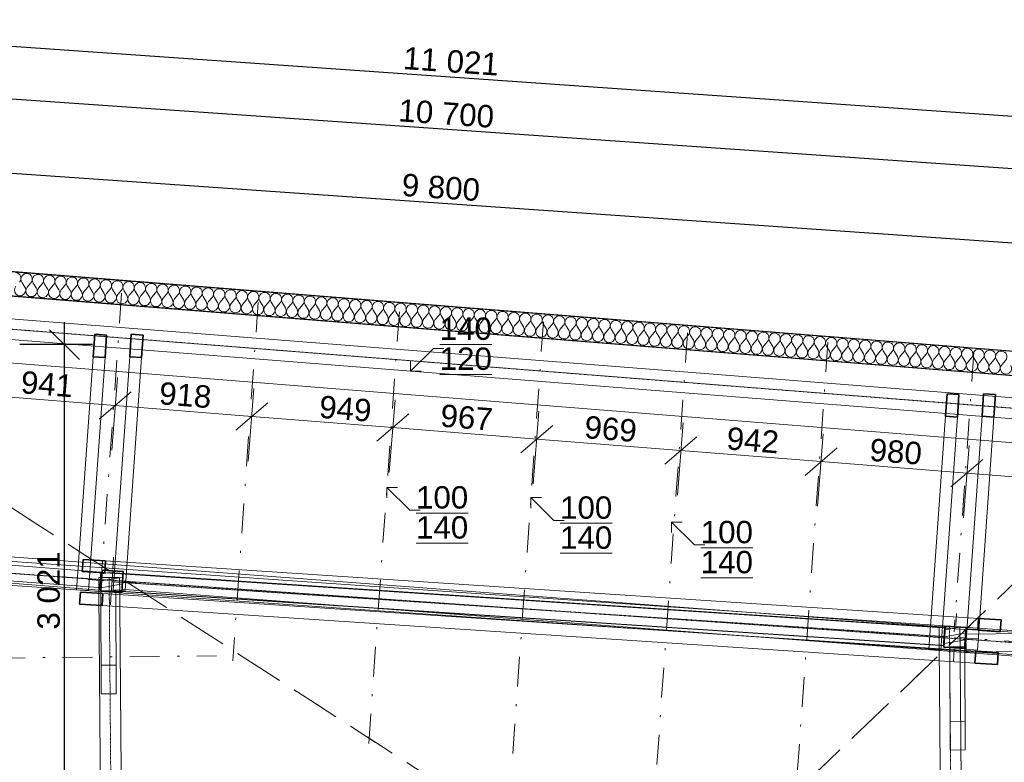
# Model space of a CAD drawing. Header units: millimetres. Extents: x -23738 to 4435, y -2716 to 20653.
# Tile 157 of 160: x -8417 to -1818, y 15491 to 20466. Entities that reach past the tile are written whole.
import ezdxf

# ---------------------------------------------------------------- set-up
doc = ezdxf.new("R2010")
doc.units = ezdxf.units.MM
doc.header["$MEASUREMENT"] = 0
for name, pattern in [('Wipeout_Contour', [1000, 0, -1000]), ('Čerchovaná', [450, 200, -117.5, 15, -117.5]), ('Čerchovaná M', [4.5, 2.5, -0.85, 0.3, -0.85]), ('Čerchovaná S', [3.5, 1.5, -0.85, 0.3, -0.85])]:
    doc.linetypes.add(name, pattern=pattern)
for name, color, linetype in [('9._POHLED ZÁPADNÍ_2_2D prvky - obecné', 7, 'Continuous'), ('9._POHLED ZÁPADNÍ_2_Anotace - SP', 7, 'Continuous'), ('9._POHLED ZÁPADNÍ_2_Konstrukce - krov', 7, 'Continuous'), ('9._POHLED ZÁPADNÍ_2_Konstrukce - nosné', 7, 'Continuous'), ('9._POHLED ZÁPADNÍ_2_Kóty - SP', 7, 'Continuous'), ('9._POHLED ZÁPADNÍ_2_Nové_Konstrukce - nosné', 7, 'Continuous'), ('9._POHLED ZÁPADNÍ_2_Nové_Kóty - SP', 7, 'Continuous'), ('9._POHLED ZÁPADNÍ_2_Nové_Výplně - Povrchové', 7, 'Continuous'), ('9._POHLED ZÁPADNÍ_2_Nové_Výplně – Řezové', 7, 'Continuous'), ('9._POHLED ZÁPADNÍ_2_Popis', 7, 'Continuous'), ('9._POHLED ZÁPADNÍ_2_Výplně - Povrchové', 7, 'Continuous'), ('9._POHLED ZÁPADNÍ_2_Výplně – Řezové', 7, 'Continuous'), ('9._POHLED ZÁPADNÍ_2_VÝTAH VAR 1', 7, 'Continuous')]:
    doc.layers.add(name, color=color, linetype=linetype)
doc.styles.add('GENEROVANÝ_STYL_1', font='txt')
doc.styles.add('GENEROVANÝ_STYL_2', font='arial.ttf')
pattern_1 = [(10, (0, -9e-13), (-7.81417, 44.31635), [])]

# ---------------------------------------------------------------- blocks, each defined once
blk = doc.blocks.new('*X16', base_point=(-24533.1, -6254.2))
at = {"layer": '9._POHLED ZÁPADNÍ_2_Nové_Výplně – Řezové', "color": 21, "linetype": 'Continuous', "lineweight": 20, "true_color": 0xffaaaa}
for p, q in [((-8382.6, 18675.4), (-8402.9, 18707.6)), ((-8367.4, 18674.2), (-8342.2, 18702.7)), ((-8306.6, 18669.3), (-8327, 18701.5)), ((-8291.4, 18668.1), (-8266.2, 18696.7)), ((-8230.7, 18663.3), (-8251, 18695.5)), ((-8215.5, 18662.1), (-8190.3, 18690.6)), ((-8154.7, 18657.2), (-8175.1, 18689.4)), ((-8139.5, 18656), (-8114.3, 18684.6)), ((-8078.8, 18651.2), (-8099.1, 18683.4)), ((-8063.6, 18650), (-8038.4, 18678.6)), ((-8002.8, 18645.2), (-8023.2, 18677.4)), ((-7987.6, 18644), (-7962.4, 18672.5)), ((-7926.8, 18639.1), (-7947.2, 18671.3)), ((-7911.7, 18637.9), (-7886.5, 18666.5)), ((-7850.9, 18633.1), (-7871.3, 18665.3)), ((-7835.7, 18631.9), (-7810.5, 18660.5)), ((-7774.9, 18627.1), (-7795.3, 18659.2)), ((-7759.8, 18625.8), (-7734.6, 18654.4)), ((-7699, 18621), (-7719.4, 18653.2)), ((-7683.8, 18619.8), (-7658.6, 18648.4)), ((-7623, 18615), (-7643.4, 18647.2)), ((-7607.9, 18613.8), (-7582.7, 18642.3)), ((-7547.1, 18608.9), (-7567.5, 18641.1)), ((-7531.9, 18607.7), (-7506.7, 18636.3)), ((-7471.1, 18602.9), (-7491.5, 18635.1)), ((-7456, 18601.7), (-7430.8, 18630.3)), ((-7395.2, 18596.9), (-7415.6, 18629.1)), ((-7380, 18595.7), (-7354.8, 18624.2)), ((-7319.2, 18590.8), (-7339.6, 18623)), ((-7304.1, 18589.6), (-7278.9, 18618.2)), ((-7243.3, 18584.8), (-7263.7, 18617)), ((-7228.1, 18583.6), (-7202.9, 18612.1)), ((-7167.3, 18578.8), (-7187.7, 18610.9)), ((-7152.2, 18577.5), (-7126.9, 18606.1)), ((-7091.4, 18572.7), (-7111.8, 18604.9)), ((-7076.2, 18571.5), (-7051, 18600.1)), ((-7015.4, 18566.7), (-7035.8, 18598.9)), ((-7000.2, 18565.5), (-6975, 18594)), ((-6939.5, 18560.6), (-6959.9, 18592.8)), ((-6924.3, 18559.4), (-6899.1, 18588)), ((-6863.5, 18554.6), (-6883.9, 18586.8)), ((-6848.3, 18553.4), (-6823.1, 18582)), ((-6787.6, 18548.6), (-6808, 18580.8)), ((-6772.4, 18547.4), (-6747.2, 18575.9)), ((-6711.6, 18542.5), (-6732, 18574.7)), ((-6696.4, 18541.3), (-6671.2, 18569.9)), ((-6635.7, 18536.5), (-6656.1, 18568.7)), ((-6620.5, 18535.3), (-6595.3, 18563.8)), ((-6559.7, 18530.4), (-6580.1, 18562.6)), ((-6544.5, 18529.2), (-6519.3, 18557.8)), ((-6483.8, 18524.4), (-6504.2, 18556.6)), ((-6468.6, 18523.2), (-6443.4, 18551.8)), ((-6407.8, 18518.4), (-6428.2, 18550.6)), ((-6392.6, 18517.2), (-6367.4, 18545.7)), ((-6331.9, 18512.3), (-6352.3, 18544.5)), ((-6316.7, 18511.1), (-6291.5, 18539.7)), ((-6255.9, 18506.3), (-6276.3, 18538.5)), ((-6240.7, 18505.1), (-6215.5, 18533.7)), ((-6180, 18500.3), (-6200.3, 18532.4)), ((-6164.8, 18499), (-6139.6, 18527.6)), ((-6104, 18494.2), (-6124.4, 18526.4)), ((-6088.8, 18493), (-6063.6, 18521.6)), ((-6028.1, 18488.2), (-6048.4, 18520.4)), ((-6012.9, 18487), (-5987.7, 18515.5)), ((-5952.1, 18482.1), (-5972.5, 18514.3)), ((-5936.9, 18480.9), (-5911.7, 18509.5)), ((-5876.2, 18476.1), (-5896.5, 18508.3)), ((-5861, 18474.9), (-5835.8, 18503.5)), ((-5800.2, 18470.1), (-5820.6, 18502.3)), ((-5785, 18468.9), (-5759.8, 18497.4)), ((-5724.3, 18464), (-5744.6, 18496.2)), ((-5709.1, 18462.8), (-5683.9, 18491.4)), ((-5648.3, 18458), (-5668.7, 18490.2)), ((-5633.1, 18456.8), (-5607.9, 18485.4)), ((-5572.4, 18452), (-5592.7, 18484.1)), ((-5557.2, 18450.7), (-5532, 18479.3)), ((-5496.4, 18445.9), (-5516.8, 18478.1)), ((-5481.2, 18444.7), (-5456, 18473.3)), ((-5420.5, 18439.9), (-5440.8, 18472.1)), ((-5405.3, 18438.7), (-5380.1, 18467.2)), ((-5344.5, 18433.8), (-5364.9, 18466)), ((-5329.3, 18432.6), (-5304.1, 18461.2)), ((-5268.6, 18427.8), (-5288.9, 18460)), ((-5253.4, 18426.6), (-5228.2, 18455.2)), ((-5192.6, 18421.8), (-5213, 18454)), ((-5177.4, 18420.6), (-5152.2, 18449.1)), ((-5116.7, 18415.7), (-5137, 18447.9)), ((-5101.5, 18414.5), (-5076.3, 18443.1)), ((-5040.7, 18409.7), (-5061.1, 18441.9)), ((-5025.5, 18408.5), (-5000.3, 18437)), ((-4964.8, 18403.6), (-4985.1, 18435.8)), ((-4949.6, 18402.4), (-4924.4, 18431)), ((-4888.8, 18397.6), (-4909.2, 18429.8)), ((-4873.6, 18396.4), (-4848.4, 18425)), ((-4812.9, 18391.6), (-4833.2, 18423.8)), ((-4797.7, 18390.4), (-4772.5, 18418.9)), ((-4736.9, 18385.5), (-4757.3, 18417.7)), ((-4721.7, 18384.3), (-4696.5, 18412.9)), ((-4661, 18379.5), (-4681.3, 18411.7)), ((-4645.8, 18378.3), (-4620.6, 18406.9)), ((-4585, 18373.5), (-4605.4, 18405.7)), ((-4569.8, 18372.3), (-4544.6, 18400.8)), ((-4509.1, 18367.4), (-4529.4, 18399.6)), ((-4493.9, 18366.2), (-4468.7, 18394.8)), ((-4433.1, 18361.4), (-4453.5, 18393.6)), ((-4417.9, 18360.2), (-4392.7, 18388.7)), ((-4357.2, 18355.3), (-4377.5, 18387.5)), ((-4342, 18354.1), (-4316.8, 18382.7)), ((-4281.2, 18349.3), (-4301.6, 18381.5)), ((-4266, 18348.1), (-4240.8, 18376.7)), ((-4205.3, 18343.3), (-4225.6, 18375.5)), ((-4190.1, 18342.1), (-4164.9, 18370.6)), ((-4129.3, 18337.2), (-4149.7, 18369.4)), ((-4114.1, 18336), (-4088.9, 18364.6)), ((-4053.4, 18331.2), (-4073.7, 18363.4)), ((-4038.2, 18330), (-4013, 18358.6)), ((-3977.4, 18325.2), (-3997.8, 18357.3)), ((-3962.2, 18323.9), (-3937, 18352.5)), ((-3901.5, 18319.1), (-3921.8, 18351.3)), ((-3886.3, 18317.9), (-3861.1, 18346.5)), ((-3825.5, 18313.1), (-3845.9, 18345.3)), ((-3810.3, 18311.9), (-3785.1, 18340.4)), ((-3749.6, 18307), (-3769.9, 18339.2)), ((-3734.4, 18305.8), (-3709.2, 18334.4)), ((-3673.6, 18301), (-3694, 18333.2)), ((-3658.4, 18299.8), (-3633.2, 18328.4)), ((-3597.7, 18295), (-3618, 18327.2)), ((-3582.5, 18293.8), (-3557.3, 18322.3)), ((-3521.7, 18288.9), (-3542.1, 18321.1)), ((-3506.5, 18287.7), (-3481.3, 18316.3)), ((-3445.7, 18282.9), (-3466.1, 18315.1)), ((-3430.6, 18281.7), (-3405.4, 18310.2)), ((-3369.8, 18276.9), (-3390.2, 18309)), ((-3354.6, 18275.6), (-3329.4, 18304.2)), ((-3293.8, 18270.8), (-3314.2, 18303)), ((-3278.7, 18269.6), (-3253.5, 18298.2)), ((-3217.9, 18264.8), (-3238.3, 18297)), ((-3202.7, 18263.6), (-3177.5, 18292.1)), ((-3141.9, 18258.7), (-3162.3, 18290.9)), ((-3126.8, 18257.5), (-3101.6, 18286.1)), ((-3066, 18252.7), (-3086.4, 18284.9)), ((-3050.8, 18251.5), (-3025.6, 18280.1)), ((-2990, 18246.7), (-3010.4, 18278.9)), ((-2974.9, 18245.5), (-2949.7, 18274)), ((-2914.1, 18240.6), (-2934.5, 18272.8)), ((-2898.9, 18239.4), (-2873.7, 18268)), ((-2838.1, 18234.6), (-2858.5, 18266.8)), ((-2823, 18233.4), (-2797.8, 18261.9)), ((-2762.2, 18228.5), (-2782.6, 18260.7)), ((-2747, 18227.3), (-2721.8, 18255.9)), ((-2686.2, 18222.5), (-2706.6, 18254.7)), ((-2671.1, 18221.3), (-2645.8, 18249.9)), ((-2610.3, 18216.5), (-2630.7, 18248.7)), ((-2595.1, 18215.3), (-2569.9, 18243.8)), ((-2534.3, 18210.4), (-2554.7, 18242.6)), ((-2519.1, 18209.2), (-2493.9, 18237.8)), ((-2458.4, 18204.4), (-2478.8, 18236.6)), ((-2443.2, 18203.2), (-2418, 18231.8)), ((-2382.4, 18198.4), (-2402.8, 18230.5)), ((-2367.2, 18197.1), (-2342, 18225.7)), ((-2306.5, 18192.3), (-2326.9, 18224.5)), ((-2291.3, 18191.1), (-2266.1, 18219.7)), ((-2230.5, 18186.3), (-2250.9, 18218.5)), ((-2215.3, 18185.1), (-2190.1, 18213.6)), ((-2154.6, 18180.2), (-2175, 18212.4)), ((-2139.4, 18179), (-2114.2, 18207.6)), ((-2078.6, 18174.2), (-2099, 18206.4)), ((-2063.4, 18173), (-2038.2, 18201.6)), ((-2002.7, 18168.2), (-2023.1, 18200.4)), ((-1987.5, 18167), (-1962.3, 18195.5)), ((-1926.7, 18162.1), (-1947.1, 18194.3)), ((-1911.5, 18160.9), (-1886.3, 18189.5)), ((-1850.8, 18156.1), (-1871.2, 18188.3)), ((-1835.6, 18154.9), (-1810.4, 18183.5))]:
    blk.add_line(p, q, dxfattribs=at)
for centre, start, end in [((-8446.7, 18734), 318.58471, 85.45461), ((-8370.7, 18727.9), 85.45461, 212.32451), ((-8370.7, 18727.9), 318.58471, 85.45461), ((-8294.8, 18721.9), 85.45461, 212.32451), ((-8294.8, 18721.9), 318.58471, 85.45461), ((-8218.8, 18715.8), 85.45461, 212.32451), ((-8218.8, 18715.8), 318.58471, 85.45461), ((-8142.9, 18709.8), 85.45461, 212.32451), ((-8142.9, 18709.8), 318.58471, 85.45461), ((-8066.9, 18703.8), 85.45461, 212.32451), ((-8066.9, 18703.8), 318.58471, 85.45461), ((-8414.7, 18655), 138.58471, 32.32451), ((-7991, 18697.7), 85.45461, 212.32451), ((-7991, 18697.7), 318.58471, 85.45461), ((-7915, 18691.7), 85.45461, 212.32451), ((-7915, 18691.7), 318.58471, 85.45461), ((-7839.1, 18685.7), 85.45461, 212.32451), ((-7839.1, 18685.7), 318.58471, 85.45461), ((-7763.1, 18679.6), 85.45461, 212.32451), ((-7763.1, 18679.6), 318.58471, 85.45461), ((-7687.2, 18673.6), 85.45461, 212.32451), ((-7687.2, 18673.6), 318.58471, 85.45461), ((-7611.2, 18667.5), 85.45461, 212.32451), ((-7611.2, 18667.5), 318.58471, 85.45461), ((-7535.3, 18661.5), 85.45461, 212.32451), ((-7535.3, 18661.5), 318.58471, 85.45461), ((-7459.3, 18655.5), 85.45461, 212.32451), ((-7459.3, 18655.5), 318.58471, 85.45461), ((-7383.4, 18649.4), 85.45461, 212.32451), ((-7383.4, 18649.4), 318.58471, 85.45461), ((-7307.4, 18643.4), 85.45461, 212.32451), ((-7307.4, 18643.4), 318.58471, 85.45461), ((-7231.5, 18637.4), 85.45461, 212.32451), ((-7231.5, 18637.4), 318.58471, 85.45461), ((-8338.8, 18649), 138.58471, 32.32451), ((-8262.8, 18642.9), 138.58471, 32.32451), ((-8186.9, 18636.9), 138.58471, 32.32451), ((-8110.9, 18630.8), 138.58471, 32.32451), ((-8035, 18624.8), 138.58471, 32.32451), ((-7959, 18618.8), 138.58471, 32.32451), ((-7883.1, 18612.7), 138.58471, 32.32451), ((-7807.1, 18606.7), 138.58471, 32.32451), ((-7731.2, 18600.6), 138.58471, 32.32451), ((-7655.2, 18594.6), 138.58471, 32.32451), ((-7579.3, 18588.6), 138.58471, 32.32451), ((-7155.5, 18631.3), 85.45461, 212.32451), ((-7155.5, 18631.3), 318.58471, 85.45461), ((-7079.6, 18625.3), 85.45461, 212.32451), ((-7079.6, 18625.3), 318.58471, 85.45461), ((-7003.6, 18619.2), 85.45461, 212.32451), ((-7003.6, 18619.2), 318.58471, 85.45461), ((-6927.7, 18613.2), 85.45461, 212.32451), ((-6927.7, 18613.2), 318.58471, 85.45461), ((-6851.7, 18607.2), 85.45461, 212.32451), ((-6851.7, 18607.2), 318.58471, 85.45461), ((-6775.8, 18601.1), 85.45461, 212.32451), ((-6775.8, 18601.1), 318.58471, 85.45461), ((-6699.8, 18595.1), 85.45461, 212.32451), ((-6699.8, 18595.1), 318.58471, 85.45461), ((-6623.9, 18589), 85.45461, 212.32451), ((-6623.9, 18589), 318.58471, 85.45461), ((-6547.9, 18583), 85.45461, 212.32451), ((-6547.9, 18583), 318.58471, 85.45461), ((-6472, 18577), 85.45461, 212.32451), ((-6472, 18577), 318.58471, 85.45461), ((-7503.3, 18582.5), 138.58471, 32.32451), ((-7427.4, 18576.5), 138.58471, 32.32451), ((-7351.4, 18570.5), 138.58471, 32.32451), ((-7275.5, 18564.4), 138.58471, 32.32451), ((-7199.5, 18558.4), 138.58471, 32.32451), ((-7123.6, 18552.3), 138.58471, 32.32451), ((-7047.6, 18546.3), 138.58471, 32.32451), ((-6971.7, 18540.3), 138.58471, 32.32451), ((-6895.7, 18534.2), 138.58471, 32.32451), ((-6819.8, 18528.2), 138.58471, 32.32451), ((-6743.8, 18522.2), 138.58471, 32.32451), ((-6396, 18570.9), 85.45461, 212.32451), ((-6396, 18570.9), 318.58471, 85.45461), ((-6320.1, 18564.9), 85.45461, 212.32451), ((-6320.1, 18564.9), 318.58471, 85.45461), ((-6244.1, 18558.9), 85.45461, 212.32451), ((-6244.1, 18558.9), 318.58471, 85.45461), ((-6168.2, 18552.8), 85.45461, 212.32451), ((-6168.2, 18552.8), 318.58471, 85.45461), ((-6092.2, 18546.8), 85.45461, 212.32451), ((-6092.2, 18546.8), 318.58471, 85.45461), ((-6016.3, 18540.7), 85.45461, 212.32451), ((-6016.3, 18540.7), 318.58471, 85.45461), ((-5940.3, 18534.7), 85.45461, 212.32451), ((-5940.3, 18534.7), 318.58471, 85.45461), ((-5864.4, 18528.7), 85.45461, 212.32451), ((-5864.4, 18528.7), 318.58471, 85.45461), ((-5788.4, 18522.6), 85.45461, 212.32451), ((-5788.4, 18522.6), 318.58471, 85.45461), ((-5712.5, 18516.6), 85.45461, 212.32451), ((-5712.5, 18516.6), 318.58471, 85.45461), ((-5636.5, 18510.6), 85.45461, 212.32451), ((-5636.5, 18510.6), 318.58471, 85.45461), ((-6667.9, 18516.1), 138.58471, 32.32451), ((-6591.9, 18510.1), 138.58471, 32.32451), ((-6516, 18504), 138.58471, 32.32451), ((-6440, 18498), 138.58471, 32.32451), ((-6364.1, 18492), 138.58471, 32.32451), ((-6288.1, 18485.9), 138.58471, 32.32451), ((-6212.2, 18479.9), 138.58471, 32.32451), ((-6136.2, 18473.8), 138.58471, 32.32451), ((-6060.3, 18467.8), 138.58471, 32.32451), ((-5984.3, 18461.8), 138.58471, 32.32451), ((-5908.4, 18455.7), 138.58471, 32.32451), ((-5560.6, 18504.5), 85.45461, 212.32451), ((-5560.6, 18504.5), 318.58471, 85.45461), ((-5484.6, 18498.5), 85.45461, 212.32451), ((-5484.6, 18498.5), 318.58471, 85.45461), ((-5408.6, 18492.4), 85.45461, 212.32451), ((-5408.6, 18492.4), 318.58471, 85.45461), ((-5332.7, 18486.4), 85.45461, 212.32451), ((-5332.7, 18486.4), 318.58471, 85.45461), ((-5256.7, 18480.4), 85.45461, 212.32451), ((-5256.7, 18480.4), 318.58471, 85.45461), ((-5180.8, 18474.3), 85.45461, 212.32451), ((-5180.8, 18474.3), 318.58471, 85.45461), ((-5104.8, 18468.3), 85.45461, 212.32451), ((-5104.8, 18468.3), 318.58471, 85.45461), ((-5028.9, 18462.2), 85.45461, 212.32451), ((-5028.9, 18462.2), 318.58471, 85.45461), ((-4952.9, 18456.2), 85.45461, 212.32451), ((-4952.9, 18456.2), 318.58471, 85.45461), ((-4877, 18450.2), 85.45461, 212.32451), ((-4877, 18450.2), 318.58471, 85.45461), ((-4801, 18444.1), 85.45461, 212.32451), ((-4801, 18444.1), 318.58471, 85.45461), ((-5832.4, 18449.7), 138.58471, 32.32451), ((-5756.5, 18443.7), 138.58471, 32.32451), ((-5680.5, 18437.6), 138.58471, 32.32451), ((-5604.6, 18431.6), 138.58471, 32.32451), ((-5528.6, 18425.5), 138.58471, 32.32451), ((-5452.7, 18419.5), 138.58471, 32.32451), ((-5376.7, 18413.5), 138.58471, 32.32451), ((-5300.8, 18407.4), 138.58471, 32.32451), ((-5224.8, 18401.4), 138.58471, 32.32451), ((-5148.9, 18395.4), 138.58471, 32.32451), ((-5072.9, 18389.3), 138.58471, 32.32451), ((-4725.1, 18438.1), 85.45461, 212.32451), ((-4725.1, 18438.1), 318.58471, 85.45461), ((-4649.1, 18432.1), 85.45461, 212.32451), ((-4649.1, 18432.1), 318.58471, 85.45461), ((-4573.2, 18426), 85.45461, 212.32451), ((-4573.2, 18426), 318.58471, 85.45461), ((-4497.2, 18420), 85.45461, 212.32451), ((-4497.2, 18420), 318.58471, 85.45461), ((-4421.3, 18413.9), 85.45461, 212.32451), ((-4421.3, 18413.9), 318.58471, 85.45461), ((-4345.3, 18407.9), 85.45461, 212.32451), ((-4345.3, 18407.9), 318.58471, 85.45461), ((-4269.4, 18401.9), 85.45461, 212.32451), ((-4269.4, 18401.9), 318.58471, 85.45461), ((-4193.4, 18395.8), 85.45461, 212.32451), ((-4193.4, 18395.8), 318.58471, 85.45461), ((-4117.5, 18389.8), 85.45461, 212.32451), ((-4117.5, 18389.8), 318.58471, 85.45461), ((-4041.5, 18383.8), 85.45461, 212.32451), ((-4041.5, 18383.8), 318.58471, 85.45461), ((-3965.6, 18377.7), 85.45461, 212.32451), ((-3965.6, 18377.7), 318.58471, 85.45461), ((-4997, 18383.3), 138.58471, 32.32451), ((-4921, 18377.2), 138.58471, 32.32451), ((-4845.1, 18371.2), 138.58471, 32.32451), ((-4769.1, 18365.2), 138.58471, 32.32451), ((-4693.2, 18359.1), 138.58471, 32.32451), ((-4617.2, 18353.1), 138.58471, 32.32451), ((-4541.3, 18347.1), 138.58471, 32.32451), ((-4465.3, 18341), 138.58471, 32.32451), ((-4389.4, 18335), 138.58471, 32.32451), ((-4313.4, 18328.9), 138.58471, 32.32451), ((-4237.4, 18322.9), 138.58471, 32.32451), ((-3889.6, 18371.7), 85.45461, 212.32451), ((-3889.6, 18371.7), 318.58471, 85.45461), ((-3813.7, 18365.6), 85.45461, 212.32451), ((-3813.7, 18365.6), 318.58471, 85.45461), ((-3737.7, 18359.6), 85.45461, 212.32451), ((-3737.7, 18359.6), 318.58471, 85.45461), ((-3661.8, 18353.6), 85.45461, 212.32451), ((-3661.8, 18353.6), 318.58471, 85.45461), ((-3585.8, 18347.5), 85.45461, 212.32451), ((-3585.8, 18347.5), 318.58471, 85.45461), ((-3509.9, 18341.5), 85.45461, 212.32451), ((-3509.9, 18341.5), 318.58471, 85.45461), ((-3433.9, 18335.5), 85.45461, 212.32451), ((-3433.9, 18335.5), 318.58471, 85.45461), ((-3358, 18329.4), 85.45461, 212.32451), ((-3358, 18329.4), 318.58471, 85.45461), ((-3282, 18323.4), 85.45461, 212.32451), ((-3282, 18323.4), 318.58471, 85.45461), ((-3206.1, 18317.3), 85.45461, 212.32451), ((-3206.1, 18317.3), 318.58471, 85.45461), ((-3130.1, 18311.3), 85.45461, 212.32451), ((-3130.1, 18311.3), 318.58471, 85.45461), ((-4161.5, 18316.9), 138.58471, 32.32451), ((-4085.5, 18310.8), 138.58471, 32.32451), ((-4009.6, 18304.8), 138.58471, 32.32451), ((-3933.6, 18298.7), 138.58471, 32.32451), ((-3857.7, 18292.7), 138.58471, 32.32451), ((-3781.7, 18286.7), 138.58471, 32.32451), ((-3705.8, 18280.6), 138.58471, 32.32451), ((-3629.8, 18274.6), 138.58471, 32.32451), ((-3553.9, 18268.6), 138.58471, 32.32451), ((-3477.9, 18262.5), 138.58471, 32.32451), ((-3402, 18256.5), 138.58471, 32.32451), ((-3054.2, 18305.3), 85.45461, 212.32451), ((-3054.2, 18305.3), 318.58471, 85.45461), ((-2978.2, 18299.2), 85.45461, 212.32451), ((-2978.2, 18299.2), 318.58471, 85.45461), ((-2902.3, 18293.2), 85.45461, 212.32451), ((-2902.3, 18293.2), 318.58471, 85.45461), ((-2826.3, 18287.1), 85.45461, 212.32451), ((-2826.3, 18287.1), 318.58471, 85.45461), ((-2750.4, 18281.1), 85.45461, 212.32451), ((-2750.4, 18281.1), 318.58471, 85.45461), ((-2674.4, 18275.1), 85.45461, 212.32451), ((-2674.4, 18275.1), 318.58471, 85.45461), ((-2598.5, 18269), 85.45461, 212.32451), ((-2598.5, 18269), 318.58471, 85.45461), ((-2522.5, 18263), 85.45461, 212.32451), ((-2522.5, 18263), 318.58471, 85.45461), ((-2446.6, 18257), 85.45461, 212.32451), ((-2446.6, 18257), 318.58471, 85.45461), ((-2370.6, 18250.9), 85.45461, 212.32451), ((-2370.6, 18250.9), 318.58471, 85.45461), ((-2294.7, 18244.9), 85.45461, 212.32451), ((-2294.7, 18244.9), 318.58471, 85.45461), ((-3326, 18250.4), 138.58471, 32.32451), ((-3250.1, 18244.4), 138.58471, 32.32451), ((-3174.1, 18238.4), 138.58471, 32.32451), ((-3098.2, 18232.3), 138.58471, 32.32451), ((-3022.2, 18226.3), 138.58471, 32.32451), ((-2946.3, 18220.3), 138.58471, 32.32451), ((-2870.3, 18214.2), 138.58471, 32.32451), ((-2794.4, 18208.2), 138.58471, 32.32451), ((-2718.4, 18202.1), 138.58471, 32.32451), ((-2642.5, 18196.1), 138.58471, 32.32451), ((-2566.5, 18190.1), 138.58471, 32.32451), ((-2218.7, 18238.8), 85.45461, 212.32451), ((-2218.7, 18238.8), 318.58471, 85.45461), ((-2142.8, 18232.8), 85.45461, 212.32451), ((-2142.8, 18232.8), 318.58471, 85.45461), ((-2066.8, 18226.8), 85.45461, 212.32451), ((-2066.8, 18226.8), 318.58471, 85.45461), ((-1990.9, 18220.7), 85.45461, 212.32451), ((-1990.9, 18220.7), 318.58471, 85.45461), ((-1914.9, 18214.7), 85.45461, 212.32451), ((-1914.9, 18214.7), 318.58471, 85.45461), ((-1839, 18208.7), 85.45461, 212.32451), ((-1839, 18208.7), 318.58471, 85.45461), ((-2490.6, 18184), 138.58471, 32.32451), ((-2414.6, 18178), 138.58471, 32.32451), ((-2338.7, 18171.9), 138.58471, 32.32451), ((-2262.7, 18165.9), 138.58471, 32.32451), ((-2186.8, 18159.9), 138.58471, 32.32451), ((-2110.8, 18153.8), 138.58471, 32.32451), ((-2034.9, 18147.8), 138.58471, 32.32451), ((-1958.9, 18141.8), 138.58471, 32.32451), ((-1883, 18135.7), 138.58471, 32.32451), ((-1807, 18129.7), 138.58471, 32.32451)]:
    blk.add_arc(centre, 38.1, start, end, dxfattribs=at)

msp = doc.modelspace()

# ---------------------------------------------------------------- linework, layer by layer
at = {"layer": '9._POHLED ZÁPADNÍ_2_Konstrukce - krov', "color": 8, "linetype": 'Continuous', "lineweight": 13}
for p, q in [((-7771, 15949.5), (-7871, 15949.2)), ((-2181.6, 15765.5), (-2081.6, 15765.8)), ((-2081, 15573.8), (-2181, 15573.4))]:
    msp.add_line(p, q, dxfattribs=at)
at = {"layer": '9._POHLED ZÁPADNÍ_2_Kóty - SP', "color": 154, "linetype": 'Continuous', "lineweight": 13}
for p, q in [((-3046.5, 17505.4), (-2069.2, 17427.7)), ((-1961.6, 17519.4), (-2176.8, 17335.9)), ((-2069.2, 17427.7), (-1118, 17352))]:
    msp.add_line(p, q, dxfattribs=at)
at = {"layer": '9._POHLED ZÁPADNÍ_2_Nové_Kóty - SP', "color": 1, "linetype": 'Continuous', "lineweight": 25}
for p, q in [((-51.3, 19699.1), (-11045.4, 20466.3)), ((-235.9, 19359.6), (-10909.8, 20104.5))]:
    msp.add_line(p, q, dxfattribs=at)
at = {"layer": '9._POHLED ZÁPADNÍ_2_Popis', "color": 8, "linetype": 'Continuous', "lineweight": 13}
for p, q in [((-5803.1, 17180), (-5956.3, 17333.2)), ((-5956.3, 17333.2), (-5885.6, 17333.2)), ((-5956.3, 17333.2), (-5956.3, 17262.5)), ((-4837.6, 17111.5), (-4990.8, 17264.6)), ((-4990.8, 17264.6), (-4920.1, 17264.6)), ((-4990.8, 17264.6), (-4990.8, 17193.9)), ((-5734.4, 17180), (-5803.1, 17180)), ((-4768.9, 17111.5), (-4837.6, 17111.5)), ((-4048, 17100.8), (-3977.3, 17100.8))]:
    msp.add_line(p, q, dxfattribs=at)

# ---------------------------------------------------------------- texts
at = {"layer": '9._POHLED ZÁPADNÍ_2_Kóty - SP', "color": 1, "linetype": 'Continuous', "lineweight": 25, "char_height": 150, "attachment_point": 7, "rotation": 356.00812, "style": 'GENEROVANÝ_STYL_2'}
for s, insert, width in [('\\A1;{\\pql;\\fArial|b0|i0|c0|p38;11\xa0021}', (-5851.4, 20133.9), 611.658), ('\\A1;{\\pql;\\fArial|b0|i0|c0|p38;10\xa0700}', (-5883.3, 19783.8), 626.744), ('\\A1;{\\pql;\\fArial|b0|i0|c0|p38;9 800}', (-5861.1, 19284.6), 512.914)]:
    msp.add_mtext(s, dxfattribs=dict(at, insert=insert, width=width))

# ---------------------------------------------------------------- wipeouts: each hides what was drawn before it
at = {"color": 254, "linetype": 'Wipeout_Contour', "lineweight": 0, "ltscale": 79825.826241}
msp.add_wipeout([(-321.7, 18130.1), (-10988.4, 18978.1), (-10988.1, 18817.5), (-321.7, 17969.6)], dxfattribs=at).dxf.layer = '9._POHLED ZÁPADNÍ_2_Nové_Výplně - Povrchové'
at = {"color": 254, "linetype": 'Wipeout_Contour', "lineweight": 0, "ltscale": 72264.424923}
msp.add_wipeout([(-10544.7, 16861.2), (-349.9, 16097.2), (-337.9, 16256.8), (-10532.7, 17020.8)], dxfattribs=at).dxf.layer = '9._POHLED ZÁPADNÍ_2_Výplně - Povrchové'

# ---------------------------------------------------------------- next in the draw order: linework, layer by layer
at = {"layer": '9._POHLED ZÁPADNÍ_2_Konstrukce - krov', "color": 8, "linetype": 'Čerchovaná', "lineweight": 13}
for p, q in [((-11275.8, 16971), (-7928.7, 16716.6)), ((-11279.7, 16160.5), (-7097.7, 16204.6))]:
    msp.add_line(p, q, dxfattribs=at)
at = {"layer": '9._POHLED ZÁPADNÍ_2_Konstrukce - krov', "color": 8, "linetype": 'Continuous', "lineweight": 35}
for p, q in [((-7992.3, 16850.4), (-7997.6, 16770.6)), ((-7841.2, 16840.4), (-7992.3, 16850.4)), ((-8010.7, 16631.1), (-8015.9, 16551.3)), ((-8015.9, 16551.3), (-7864.8, 16541.4)), ((-1991.5, 16455.2), (-1996.8, 16375.4)), ((-1840.4, 16445.2), (-1991.5, 16455.2)), ((-1845.7, 16365.4), (-1840.4, 16445.2)), ((-1996.8, 16375.4), (-1845.7, 16365.4)), ((-2009.9, 16235.9), (-2015.1, 16156.1)), ((-1858.7, 16226), (-2009.9, 16235.9)), ((-1864, 16146.1), (-1858.7, 16226)), ((-2015.1, 16156.1), (-1864, 16146.1))]:
    msp.add_line(p, q, dxfattribs=at)
at = {"layer": '9._POHLED ZÁPADNÍ_2_Konstrukce - krov', "color": 8, "linetype": 'Continuous', "lineweight": 13}
for p, q in [((-8036.1, 16646.7), (-7956.3, 16641.1)), ((-1996.8, 16375.4), (-1991.5, 16455.2)), ((-2015.1, 16156.1), (-2009.9, 16235.9)), ((-7871.7, 16141.3), (-7771.7, 16141.6))]:
    msp.add_line(p, q, dxfattribs=at)
at = {"layer": '9._POHLED ZÁPADNÍ_2_Konstrukce - nosné', "color": 251, "linetype": 'Continuous', "lineweight": 20, "true_color": 0x6a6a6a, "flags": 128}
for points in [[(-337.9, 16256.8), (-10532.7, 17020.8)], [(-10544.7, 16861.2), (-349.9, 16097.2)]]:
    msp.add_lwpolyline(points, dxfattribs=at)
at = {"layer": '9._POHLED ZÁPADNÍ_2_Nové_Konstrukce - nosné', "color": 1, "linetype": 'Continuous', "lineweight": 25, "flags": 128}
for points in [[(-321.7, 18130.1), (-11148.4, 18990.8)], [(-10988.1, 18817.5), (-321.7, 17969.6)]]:
    msp.add_lwpolyline(points, dxfattribs=at)
at = {"layer": '9._POHLED ZÁPADNÍ_2_Popis', "color": 8, "linetype": 'Continuous', "lineweight": 13}
for p, q in [((-3894.8, 16947.6), (-4048, 17100.8)), ((-4048, 17100.8), (-4048, 17030.1)), ((-3826.2, 16947.6), (-3894.8, 16947.6))]:
    msp.add_line(p, q, dxfattribs=at)

# ---------------------------------------------------------------- next in the draw order: texts
at = {"layer": '9._POHLED ZÁPADNÍ_2_Anotace - SP', "color": 8, "linetype": 'Continuous', "lineweight": 13, "char_height": 150, "attachment_point": 5, "line_spacing_factor": 0.804162, "style": 'GENEROVANÝ_STYL_1'}
for insert in [(-5586.1, 17164.6), (-4620.7, 17096.1), (-3677.9, 16932.3)]:
    msp.add_mtext('\\A1;{\\pqc;\\fArial|b0|i0|c238|p38;\\L\\L1\\fArial|b0|i0|c238|p38;\\L\\L0\\fArial|b0|i0|c238|p38;\\L\\L0\\P\\pqc;\\fArial|b0|i0|c238|p38;1\\fArial|b0|i0|c238|p38;4\\fArial|b0|i0|c238|p38;0}', dxfattribs=dict(at, insert=insert))
at = {"layer": '9._POHLED ZÁPADNÍ_2_Kóty - SP', "color": 1, "linetype": 'Continuous', "lineweight": 25, "insert": (-8146.7, 16380.3), "char_height": 150, "width": 512.914, "attachment_point": 7, "rotation": 90, "style": 'GENEROVANÝ_STYL_2'}
msp.add_mtext('\\A1;{\\pql;\\fArial|b0|i0|c0|p38;3\xa0021}', dxfattribs=at)

# ---------------------------------------------------------------- next in the draw order: wipeouts: each hides what was drawn before it
at = {"color": 254, "linetype": 'Wipeout_Contour', "lineweight": 0, "ltscale": 78272.137787}
msp.add_wipeout([(-772.6, 18005.4), (-10538.5, 18781.8), (-10536.6, 18330.2), (-772.6, 17554)], dxfattribs=at).dxf.layer = '9._POHLED ZÁPADNÍ_2_Výplně - Povrchové'
at = {"color": 254, "linetype": 'Wipeout_Contour', "lineweight": 0, "ltscale": 73743.426434}
msp.add_wipeout([(-7873.5, 16639.6), (-7733.8, 16630.4), (-7724.6, 16770.1), (-7864.3, 16779.3)], dxfattribs=at).dxf.layer = '9._POHLED ZÁPADNÍ_2_Výplně – Řezové'
at = {"color": 254, "linetype": 'Wipeout_Contour', "lineweight": 0, "ltscale": 65879.044332}
msp.add_wipeout([(-2223.8, 16263.5), (-2084.1, 16254.3), (-2074.9, 16394), (-2214.6, 16403.2)], dxfattribs=at).dxf.layer = '9._POHLED ZÁPADNÍ_2_Výplně – Řezové'

# ---------------------------------------------------------------- next in the draw order: hatches: boundary and pattern name
at = {"layer": '9._POHLED ZÁPADNÍ_2_Výplně – Řezové', "linetype": 'Continuous', "lineweight": 20, "true_color": 0xa86b51}
h = msp.add_hatch(dxfattribs=at)
h.set_pattern_fill('Dřevo_0002', color=35, style=0, pattern_type=2)
h.set_pattern_definition(pattern_1)
h.paths.add_polyline_path([(-7873.5, 16639.6), (-7733.8, 16630.4), (-7724.6, 16770.1), (-7864.3, 16779.3)])
h = msp.add_hatch(dxfattribs=at)
h.set_pattern_fill('Dřevo_0002', color=35, style=0, pattern_type=2)
h.set_pattern_definition(pattern_1)
h.paths.add_polyline_path([(-2223.8, 16263.5), (-2084.1, 16254.3), (-2074.9, 16394), (-2214.6, 16403.2)])

# ---------------------------------------------------------------- next in the draw order: linework, layer by layer
at = {"layer": '9._POHLED ZÁPADNÍ_2_Konstrukce - krov', "color": 8, "linetype": 'Continuous', "lineweight": 13}
for p, q in [((-2212.6, 17809.6), (-2323.5, 16248.1)), ((-2243.7, 16242.4), (-2132.8, 17803.9)), ((-2132.8, 17803.9), (-2212.6, 17809.6)), ((-1967.7, 17809.6), (-2078.6, 16248.1)), ((-1998.8, 16242.4), (-1887.9, 17803.9)), ((-1887.9, 17803.9), (-1967.7, 17809.6)), ((-10931.2, 17006.3), (-505.5, 16287.3)), ((-10174, 16941.2), (-7874.2, 16765.1)), ((-10942.2, 16846.7), (-516.5, 16127.7)), ((-7841.2, 16840.4), (-7846.5, 16760.6)), ((-1991.5, 16455.2), (-7841.2, 16840.4)), ((-7883.4, 16645.4), (-10183.2, 16821.5)), ((-7874.2, 16765.1), (-7883.4, 16645.4)), ((-7846.5, 16760.6), (-1996.8, 16375.4)), ((-7873.5, 16639.6), (-7773.5, 16640)), ((-7871, 15949.2), (-7873.5, 16639.6)), ((-7791.2, 16646.7), (-7711.4, 16641.1)), ((-7773.5, 16640), (-7771, 15949.5)), ((-7859.5, 16621.2), (-7864.8, 16541.4)), ((-2009.9, 16235.9), (-7859.5, 16621.2)), ((-7864.8, 16541.4), (-2015.1, 16156.1)), ((-1364.2, 16357.4), (-2076.2, 16349.7)), ((-2076.2, 16349.7), (-2074.9, 16229.7)), ((-2323.5, 16248.1), (-2243.7, 16242.4)), ((-2183.4, 16263.9), (-2083.4, 16264.2)), ((-2181, 15573.4), (-2183.4, 16263.9)), ((-2083.4, 16264.2), (-2081, 15573.8)), ((-2078.6, 16248.1), (-1998.8, 16242.4)), ((-2074.9, 16229.7), (-1362.9, 16237.4))]:
    msp.add_line(p, q, dxfattribs=at)
at = {"layer": '9._POHLED ZÁPADNÍ_2_Konstrukce - krov', "color": 8, "linetype": 'Continuous', "lineweight": 35}
for p, q in [((-2212.6, 17809.6), (-2132.8, 17803.9)), ((-1967.7, 17809.6), (-1887.9, 17803.9)), ((-7846.5, 16760.6), (-7841.2, 16840.4)), ((-7997.6, 16770.6), (-7846.5, 16760.6)), ((-7859.5, 16621.2), (-8010.7, 16631.1)), ((-7864.8, 16541.4), (-7859.5, 16621.2))]:
    msp.add_line(p, q, dxfattribs=at)
at = {"layer": '9._POHLED ZÁPADNÍ_2_Konstrukce - krov', "color": 251, "linetype": 'Čerchovaná S', "lineweight": 13, "true_color": 0x6a6a6a}
for p, q in [((-10936.7, 16926.5), (-511, 16207.5)), ((-7817.8, 16728.9), (-7733.3, 6214.6)), ((-7798.6, 16700.6), (-2223.1, 16333.4)), ((-2186, 16399.3), (-2100.8, 5947.6))]:
    msp.add_line(p, q, dxfattribs=at)
at = {"layer": '9._POHLED ZÁPADNÍ_2_Konstrukce - krov', "color": 1, "linetype": 'Continuous', "lineweight": 20}
for p, q in [((-7793.7, 16784.7), (-7788.5, 16864.5)), ((-7878.8, 16710.1), (-7958.7, 16715.3)), ((-7719.2, 16699.6), (-7639.4, 16694.3)), ((-7804.3, 16625), (-7809.5, 16545.2)), ((-2144, 16408.6), (-2138.8, 16488.4)), ((-2229.1, 16334), (-2309, 16339.3)), ((-2069.5, 16323.5), (-1989.6, 16318.3)), ((-2154.6, 16248.9), (-2159.8, 16169.1))]:
    msp.add_line(p, q, dxfattribs=at)
at = {"layer": '9._POHLED ZÁPADNÍ_2_Konstrukce - krov', "color": 8, "linetype": 'Čerchovaná M', "lineweight": 13}
for p, q in [((-7887.8, 16728.3), (-7747.8, 16729.4)), ((-7887.8, 16728.3), (-7803.3, 6214)), ((-7802.5, 16640.7), (-7794.7, 16760.4)), ((-7794.7, 16760.4), (-2219.2, 16393.2)), ((-7747.8, 16729.4), (-7663.3, 6215.1)), ((-7802.5, 16640.7), (-2227, 16273.5)), ((-2256, 16398.7), (-2116, 16399.9)), ((-2256, 16398.7), (-2170.8, 5947)), ((-2227, 16273.5), (-2219.2, 16393.2)), ((-2116, 16399.9), (-2030.8, 5948.1))]:
    msp.add_line(p, q, dxfattribs=at)
at = {"layer": '9._POHLED ZÁPADNÍ_2_Konstrukce - krov', "color": 8, "linetype": 'Čerchovaná', "lineweight": 13}
msp.add_line((-270.7, 16189.7), (-2115.4, 16326.3), dxfattribs=at)
at = {"layer": '9._POHLED ZÁPADNÍ_2_Konstrukce - krov', "color": 7, "linetype": 'Continuous', "lineweight": 35, "flags": 128}
for points in [[(-7873.5, 16639.6), (-7733.8, 16630.4), (-7724.6, 16770.1), (-7864.3, 16779.3)], [(-2223.8, 16263.5), (-2084.1, 16254.3), (-2074.9, 16394), (-2214.6, 16403.2)]]:
    msp.add_lwpolyline(points, close=True, dxfattribs=at)
at = {"layer": '9._POHLED ZÁPADNÍ_2_Konstrukce - krov', "color": 1, "linetype": 'Continuous', "lineweight": 20}
for p in [(-7799, 16704.8), (-2149.3, 16328.8)]:
    msp.add_point(p, dxfattribs=at)
at = {"layer": '9._POHLED ZÁPADNÍ_2_Konstrukce - nosné', "color": 251, "linetype": 'Continuous', "lineweight": 20, "true_color": 0x6a6a6a, "flags": 128}
for points in [[(-772.6, 18005.4), (-10538.5, 18781.8)], [(-10536.6, 18330.2), (-772.6, 17554)]]:
    msp.add_lwpolyline(points, dxfattribs=at)
at = {"layer": '9._POHLED ZÁPADNÍ_2_Kóty - SP', "color": 154, "linetype": 'Continuous', "lineweight": 13}
for p, q in [((-6754.6, 17900.5), (-6969.9, 17716.9)), ((-5940.1, 17434.4), (-5901.5, 17920.4)), ((-7777.1, 17881.4), (-6862.3, 17808.7)), ((-5808.7, 17825.3), (-6023.9, 17641.7)), ((-4975.8, 17357.8), (-4937.2, 17843.8)), ((-6862.3, 17808.7), (-5916.3, 17733.5)), ((-4009.7, 17281), (-3971, 17766.9)), ((-5916.3, 17733.5), (-4952.1, 17656.8)), ((-4844.5, 17748.6), (-5059.7, 17565.1)), ((-3070.3, 17206.3), (-3031.7, 17692.3)), ((-4952.1, 17656.8), (-3985.9, 17580)), ((-3878.3, 17671.8), (-4093.5, 17488.3)), ((-3985.9, 17580), (-3046.5, 17505.4)), ((-2938.9, 17597.1), (-3154.1, 17413.6)), ((-2093, 17128.6), (-2054.3, 17614.6))]:
    msp.add_line(p, q, dxfattribs=at)

# ---------------------------------------------------------------- next in the draw order: texts
at = {"layer": '9._POHLED ZÁPADNÍ_2_Kóty - SP', "color": 154, "linetype": 'Continuous', "lineweight": 13, "char_height": 150, "width": 341.487, "attachment_point": 7, "rotation": 355.4546, "style": 'GENEROVANÝ_STYL_2'}
for s, insert in [('\\A1;{\\pql;\\fArial|b0|i0|c0|p38;967}', (-5602, 17738.6)), ('\\A1;{\\pql;\\fArial|b0|i0|c0|p38;969}', (-4636.8, 17661.9)), ('\\A1;{\\pql;\\fArial|b0|i0|c0|p38;942}', (-3684.1, 17586.1)), ('\\A1;{\\pql;\\fArial|b0|i0|c0|p38;980}', (-2725.7, 17509.9))]:
    msp.add_mtext(s, dxfattribs=dict(at, insert=insert))

# ---------------------------------------------------------------- next in the draw order: wipeouts: each hides what was drawn before it
at = {"color": 254, "linetype": 'Wipeout_Contour', "lineweight": 0, "ltscale": 79825.826241}
msp.add_wipeout([(-321.7, 18130.1), (-10988.4, 18978.1), (-10988.1, 18817.5), (-321.7, 17969.6)], dxfattribs=at).dxf.layer = '9._POHLED ZÁPADNÍ_2_Nové_Výplně – Řezové'

# ---------------------------------------------------------------- next in the draw order: linework, layer by layer
at = {"layer": '9._POHLED ZÁPADNÍ_2_2D prvky - obecné', "color": 214, "linetype": 'Čerchovaná', "lineweight": 20}
for q in [(-10988.7, 18817.6), (-439.4, 17947.5)]:
    msp.add_line((-4140.9, 14406.2), q, dxfattribs=at)
at = {"layer": '9._POHLED ZÁPADNÍ_2_Konstrukce - krov', "color": 8, "linetype": 'Čerchovaná', "lineweight": 13}
for p, q in [((-11006.6, 18829.1), (-4140.9, 14406.2)), ((-7734.7, 18633.8), (-7870.6, 16718.7)), ((-6819.3, 18571.9), (-6989.8, 16170.6)), ((-5872.8, 18509.4), (-6079.5, 15597)), ((-4907.2, 18442.4), (-5148.5, 15043.7)), ((-3941.4, 18368.5), (-4216.5, 14493.8)), ((-3000.6, 18306), (-3212.9, 15314.7)), ((-2021.6, 18241.3), (-2154.9, 16364.4)), ((-318.5, 18063.3), (-4132.2, 14414.5))]:
    msp.add_line(p, q, dxfattribs=at)
at = {"layer": '9._POHLED ZÁPADNÍ_2_Konstrukce - krov', "color": 8, "linetype": 'Continuous', "lineweight": 13}
for p, q in [((-706.9, 17850.5), (-10608.4, 18631.2)), ((-717.9, 17710.9), (-10619.4, 18491.7)), ((-7925.3, 18208.2), (-8036.1, 16646.7)), ((-7956.3, 16641.1), (-7845.5, 18202.5)), ((-7845.5, 18202.5), (-7925.3, 18208.2)), ((-7680.3, 18208.2), (-7791.2, 16646.7)), ((-7711.4, 16641.1), (-7600.5, 18202.5)), ((-7600.5, 18202.5), (-7680.3, 18208.2))]:
    msp.add_line(p, q, dxfattribs=at)
at = {"layer": '9._POHLED ZÁPADNÍ_2_Konstrukce - krov', "color": 251, "linetype": 'Čerchovaná S', "lineweight": 13, "true_color": 0x6a6a6a}
msp.add_line((-712.4, 17780.7), (-10613.9, 18561.4), dxfattribs=at)
at = {"layer": '9._POHLED ZÁPADNÍ_2_Konstrukce - krov', "color": 8, "linetype": 'Continuous', "lineweight": 35}
for p, q in [((-7914.5, 18359.3), (-7925.3, 18208.2)), ((-7834.7, 18353.6), (-7914.5, 18359.3)), ((-7845.5, 18202.5), (-7834.7, 18353.6)), ((-7669.6, 18359.3), (-7680.3, 18208.2)), ((-7589.8, 18353.6), (-7669.6, 18359.3)), ((-7600.5, 18202.5), (-7589.8, 18353.6)), ((-7925.3, 18208.2), (-7845.5, 18202.5)), ((-7680.3, 18208.2), (-7600.5, 18202.5)), ((-2201.9, 17960.6), (-2212.6, 17809.6)), ((-2122.1, 17954.9), (-2201.9, 17960.6)), ((-2132.8, 17803.9), (-2122.1, 17954.9)), ((-1957, 17960.6), (-1967.7, 17809.6)), ((-1877.2, 17954.9), (-1957, 17960.6)), ((-1887.9, 17803.9), (-1877.2, 17954.9))]:
    msp.add_line(p, q, dxfattribs=at)
at = {"layer": '9._POHLED ZÁPADNÍ_2_Kóty - SP', "color": 154, "linetype": 'Continuous', "lineweight": 13}
for p, q in [((-7800.8, 17582.4), (-7762.2, 18068.3)), ((-8715.3, 17956), (-7777.1, 17881.4)), ((-7669.5, 17973.2), (-7884.7, 17789.7)), ((-6886, 17509.6), (-6847.4, 17995.6))]:
    msp.add_line(p, q, dxfattribs=at)
at = {"layer": '9._POHLED ZÁPADNÍ_2_Nové_Konstrukce - nosné', "color": 1, "linetype": 'Continuous', "lineweight": 25, "flags": 128}
for points in [[(-321.7, 18130.1), (-11148.4, 18990.8)], [(-10988.1, 18817.5), (-321.7, 17969.6)]]:
    msp.add_lwpolyline(points, dxfattribs=at)
at = {"layer": '9._POHLED ZÁPADNÍ_2_Nové_Kóty - SP', "color": 1, "linetype": 'Continuous', "lineweight": 25}
for p, q in [((-718.7, 18895.6), (-10495.9, 19577.9)), ((-8116.7, 18289.3), (-8116.7, 18439.3)), ((-8016.7, 18189.3), (-8216.7, 18389.3)), ((-7929.2, 18289.3), (-8416.7, 18289.3)), ((-8116.7, 15268.7), (-8116.7, 18289.3))]:
    msp.add_line(p, q, dxfattribs=at)
at = {"layer": '9._POHLED ZÁPADNÍ_2_Popis', "color": 8, "linetype": 'Continuous', "lineweight": 13}
for p, q in [((-5644.4, 18264.6), (-5797.6, 18111.4)), ((-5575.8, 18264.6), (-5644.4, 18264.6)), ((-5797.6, 18111.4), (-5797.6, 18182.1)), ((-5797.6, 18111.4), (-5726.9, 18111.4))]:
    msp.add_line(p, q, dxfattribs=at)

# ---------------------------------------------------------------- next in the draw order: block references
at = {"layer": '9._POHLED ZÁPADNÍ_2_VÝTAH VAR 1', "color": 9, "linetype": 'Continuous', "lineweight": 13}
msp.add_blockref('*X16', (-24533.1, -6254.2), dxfattribs=at)

# ---------------------------------------------------------------- next in the draw order: texts
at = {"layer": '9._POHLED ZÁPADNÍ_2_Anotace - SP', "color": 8, "linetype": 'Continuous', "lineweight": 13, "insert": (-5427.5, 18294.7), "char_height": 150, "attachment_point": 5, "line_spacing_factor": 0.804162, "style": 'GENEROVANÝ_STYL_1'}
msp.add_mtext('\\A1;{\\pqc;\\fArial|b0|i0|c238|p38;\\L\\L1\\fArial|b0|i0|c238|p38;\\L\\L4\\fArial|b0|i0|c238|p38;\\L\\L0\\P\\pqc;\\fArial|b0|i0|c238|p38;1\\fArial|b0|i0|c238|p38;2\\fArial|b0|i0|c238|p38;0}', dxfattribs=at)
at = {"layer": '9._POHLED ZÁPADNÍ_2_Kóty - SP', "color": 154, "linetype": 'Continuous', "lineweight": 13, "char_height": 150, "width": 341.487, "attachment_point": 7, "rotation": 355.4546, "style": 'GENEROVANÝ_STYL_2'}
for s, insert in [('\\A1;{\\pql;\\fArial|b0|i0|c0|p38;941}', (-8414, 17962.2)), ('\\A1;{\\pql;\\fArial|b0|i0|c0|p38;918}', (-7487.5, 17888.5)), ('\\A1;{\\pql;\\fArial|b0|i0|c0|p38;949}', (-6414.7, 17797.5))]:
    msp.add_mtext(s, dxfattribs=dict(at, insert=insert))

doc.saveas('drawing.dxf')
